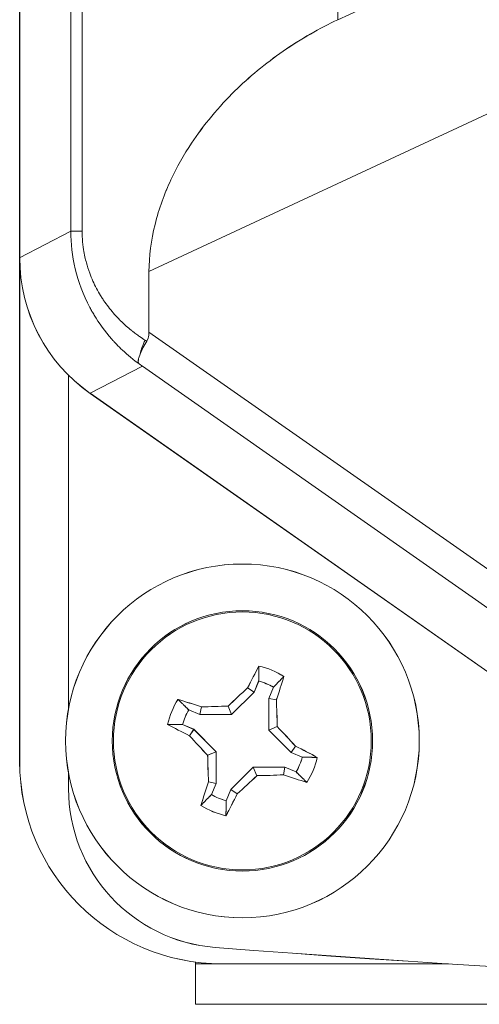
# Model space of a CAD drawing. Header units: inches. Extents: x 1 to 669, y 0 to 417.
# Tile 55 of 256: x 102.992 to 103.561, y 268.726 to 269.944. Entities that reach past the tile are written whole.
import ezdxf

# ---------------------------------------------------------------- set-up
doc = ezdxf.new("R2010")
doc.units = ezdxf.units.IN
doc.header["$LTSCALE"] = 12
doc.header["$MEASUREMENT"] = 0
doc.layers.get('0').update_dxf_attribs({"linetype": 'CONTINUOUS'})
doc.layers.add('X', color=1, linetype='CONTINUOUS')

# ---------------------------------------------------------------- blocks, each defined once
blk = doc.blocks.new('GASTRAIN')
at = {"layer": 'X', "lineweight": 0}
for p, q in [((-20.2774, 291.192), (-20.2774, 287.506)), ((-20.2141, 291.1288), (-20.2141, 287.5389)), ((-20.2001, 287.5389), (-20.2001, 291.1288)), ((-19.8837, 290.8649), (-19.8837, 287.8005)), ((-19.8837, 287.8005), (-17.1278, 289.0856)), ((-16.894, 288.992), (-20.1174, 287.4889)), ((-20.2141, 287.5389), (-20.2774, 287.506)), ((-20.2141, 287.5389), (-20.2001, 287.5389)), ((-20.2774, 286.8829), (-20.2774, 287.506)), ((-20.1174, 287.4142), (-20.1174, 287.4889)), ((-19.5752, 287.0346), (-20.1174, 287.4142)), ((-20.1256, 287.3719), (-20.1901, 287.3384)), ((-19.5978, 287.0023), (-20.1256, 287.3719)), ((-20.2169, 286.9483), (-20.2169, 287.3607)), ((-20.1901, 287.3384), (-19.6348, 286.9495)), ((-19.9874, 286.9686), (-19.9817, 286.9825)), ((-20.0152, 286.941), (-19.9874, 286.9686)), ((-19.9954, 286.974), (-19.9874, 286.9686)), ((-19.9634, 286.9749), (-19.9692, 286.961)), ((-19.9692, 286.961), (-19.9693, 286.9219)), ((-19.9598, 286.9591), (-19.9692, 286.961)), ((-20.0682, 286.9469), (-20.0543, 286.9411)), ((-20.0524, 286.9505), (-20.0543, 286.9411)), ((-20.0195, 286.9515), (-20.0152, 286.941)), ((-20.0543, 286.9411), (-20.0152, 286.941)), ((-20.0619, 286.9228), (-20.0758, 286.9286)), ((-20.0672, 286.9149), (-20.0619, 286.9228)), ((-20.0343, 286.8951), (-20.0619, 286.9228)), ((-19.9588, 286.9262), (-19.9693, 286.9219)), ((-19.9693, 286.9219), (-19.9416, 286.8942)), ((-20.0448, 286.8908), (-20.0343, 286.8951)), ((-20.0343, 286.856), (-20.0343, 286.8951)), ((-19.9363, 286.9021), (-19.9416, 286.8942)), ((-19.9416, 286.8942), (-19.9278, 286.8884)), ((-19.9884, 286.876), (-20.0161, 286.8484)), ((-19.984, 286.8655), (-19.9884, 286.876)), ((-19.9492, 286.8759), (-19.9884, 286.876)), ((-19.9511, 286.8665), (-19.9492, 286.8759)), ((-19.9354, 286.8701), (-19.9492, 286.8759)), ((-20.2169, 286.8492), (-20.2169, 286.8687)), ((-20.0437, 286.8579), (-20.0343, 286.856)), ((-20.0401, 286.8421), (-20.0343, 286.856)), ((-20.0161, 286.8484), (-20.0219, 286.8345)), ((-20.0081, 286.843), (-20.0161, 286.8484)), ((-20.0597, 286.635), (-20.0597, 286.6327)), ((-19.747, 286.6327), (-20.0597, 286.6327)), ((-19.7501, 286.6329), (-20.0274, 286.6329)), ((-20.0597, 286.5827), (-16.9517, 286.5827))]:
    blk.add_line(p, q, dxfattribs=at)
for radius in [0.2188, 0.161, 0.1595]:
    blk.add_circle((-20.0018, 286.9085), radius, dxfattribs=at)
for centre, radius, start, end in [((-20.0018, 286.9085), 0.0948, 57.2318, 77.5575), ((-20.0018, 286.9085), 0.0767, 59.9931, 74.7962), ((-20.0018, 286.9085), 0.0948, 147.2318, 167.5575), ((-20.0018, 286.9085), 0.0767, 149.9931, 164.7962), ((-20.0274, 286.8829), 0.25, 180, 270), ((-20.0018, 286.9085), 0.0767, 329.9931, 344.7962), ((-20.0018, 286.9085), 0.0948, 327.2318, 347.5575), ((-20.0018, 286.9085), 0.0767, 239.9931, 254.7962), ((-20.0018, 286.9085), 0.0948, 237.2318, 257.5575), ((-18.5057, 306.2786), 19.685, 265.54307, 274.45693)]:
    blk.add_arc(centre, radius, start, end, dxfattribs=at)
for centre, major_axis, ratio, start_param, end_param in [((-20.0726, 287.5061), (-0.1817, -0.0946), 0.999565, -0.479787, 0.479787), ((-19.8887, 287.4036), (0.4828, -0.2476), 0.211392, -1.964045, -1.959586)]:
    blk.add_ellipse(centre, major_axis=major_axis, ratio=ratio, start_param=start_param, end_param=end_param, dxfattribs=at)
at = {"layer": 'X', "lineweight": 0, "extrusion": (0, 0, -1)}
for centre, major_axis, ratio, start_param, end_param in [((-20.0725, 287.5061), (0.1817, 0.0946), 0.999226, 2.661944, 3.621241), ((-20.103, 287.4042), (0.0222, 0.0325), 0.415942, -2.382528, -1.847402), ((-20.1088, 287.3959), (0.0625, -0.045), 0.380126, 1.566312, 1.604393), ((-19.9925, 286.9046), (0.0693, 0.1665), 0.173648, -1.214584, -1.026881), ((-20.0111, 286.9124), (-0.0693, -0.1665), 0.173648, -2.114712, -1.927008), ((-20.0101, 286.9169), (0.1277, 0.1272), 0.173648, -1.471824, -1.285504), ((-20.0056, 286.8992), (0.1665, -0.0693), 0.173648, -2.114712, -1.927008), ((-19.9899, 286.9085), (-0.0003, -0.1802), 0.173648, -1.856088, -1.669768), ((-20.0017, 286.9203), (0.1802, -0.0003), 0.173752, -1.856091, -1.669773), ((-19.9979, 286.9178), (-0.1665, 0.0693), 0.173648, -1.214584, -1.026881), ((-19.9934, 286.9168), (0.1272, -0.1277), 0.173753, -1.47182, -1.285501), ((-20.0102, 286.9001), (-0.1272, 0.1277), 0.173752, -1.47182, -1.285501), ((-20.0056, 286.8992), (0.1665, -0.0693), 0.173648, -1.214584, -1.026881), ((-20.0136, 286.9085), (0.0003, 0.1802), 0.173648, -1.856088, -1.669768), ((-19.9934, 286.9001), (-0.1277, -0.1272), 0.173648, -1.471824, -1.285504), ((-20.0018, 286.8967), (-0.1802, 0.0003), 0.173754, -1.856091, -1.669773), ((-19.9979, 286.9178), (-0.1665, 0.0693), 0.173648, -2.114712, -1.927008), ((-20.0199, 286.8494), (0.1447, 0.1338), 0.99887, 2.395651, 3.887533), ((-19.9925, 286.9046), (0.0693, 0.1665), 0.173648, -2.114712, -1.927008), ((-20.0111, 286.9124), (-0.0693, -0.1665), 0.173648, -1.214584, -1.026881)]:
    blk.add_ellipse(centre, major_axis=major_axis, ratio=ratio, start_param=start_param, end_param=end_param, dxfattribs=at)
at = {"layer": 'X', "lineweight": 0}
for points, knots in [([(-20.1174, 287.4889), (-20.1174, 287.5076), (-20.1148, 287.5278), (-20.1051, 287.5669), (-20.098, 287.5858), (-20.0834, 287.6173), (-20.0738, 287.6342), (-20.0504, 287.6697), (-20.0301, 287.6939), (-19.9939, 287.7293), (-19.9733, 287.7463), (-19.9294, 287.7768), (-19.906, 287.7901), (-19.8837, 287.8005)], [-1.7729991, -1.7729991, -1.7729991, -1.7729991, -1.6305274, -1.6305274, -1.4880557, -1.4880557, -1.3615012, -1.3615012, -1.1563275, -1.1563275, -0.9684586, -0.9684586, -0.7805897, -0.7805897, -0.7805897, -0.7805897]), ([(-20.128, 287.3736), (-20.137, 287.38), (-20.1442, 287.3862), (-20.15, 287.3916), (-20.1529, 287.3943), (-20.1554, 287.3968), (-20.1576, 287.3991), (-20.1587, 287.4003), (-20.1597, 287.4013), (-20.1607, 287.4024), (-20.1612, 287.4029), (-20.1616, 287.4034), (-20.162, 287.4039), (-20.1623, 287.4041), (-20.1625, 287.4044), (-20.1627, 287.4046), (-20.1628, 287.4047), (-20.1629, 287.4048), (-20.163, 287.4049), (-20.1631, 287.405), (-20.1631, 287.4051), (-20.1633, 287.4053), (-20.1721, 287.4152), (-20.1793, 287.4253), (-20.1851, 287.435), (-20.1861, 287.4366), (-20.187, 287.4382), (-20.1879, 287.4398), (-20.1884, 287.4406), (-20.1888, 287.4414), (-20.1893, 287.4421), (-20.1895, 287.4425), (-20.1897, 287.4429), (-20.1899, 287.4433), (-20.19, 287.4435), (-20.1901, 287.4437), (-20.1902, 287.4439), (-20.1903, 287.4441), (-20.1904, 287.4443), (-20.1905, 287.4445), (-20.2073, 287.4761), (-20.2141, 287.5091), (-20.2141, 287.5389)], [0, 0, 0, 0, 0.125, 0.125, 0.125, 0.1875, 0.1875, 0.1875, 0.21875, 0.21875, 0.21875, 0.234375, 0.234375, 0.234375, 0.242188, 0.242188, 0.242188, 0.246094, 0.246094, 0.246094, 0.25, 0.25, 0.25, 0.4375, 0.4375, 0.4375, 0.46875, 0.46875, 0.46875, 0.484375, 0.484375, 0.484375, 0.492188, 0.492188, 0.492188, 0.496094, 0.496094, 0.496094, 0.5, 0.5, 0.5, 1, 1, 1, 1]), ([(-20.1221, 287.4042), (-20.124, 287.4054), (-20.1263, 287.4069), (-20.1305, 287.4098), (-20.132, 287.4109), (-20.1344, 287.4127), (-20.1353, 287.4133), (-20.1366, 287.4143), (-20.137, 287.4146), (-20.1379, 287.4153), (-20.1383, 287.4156), (-20.1437, 287.4199), (-20.1477, 287.4235), (-20.1512, 287.4269), (-20.1517, 287.4274), (-20.1524, 287.428), (-20.1526, 287.4282), (-20.1529, 287.4286), (-20.153, 287.4287), (-20.1532, 287.4289), (-20.1533, 287.4289), (-20.1579, 287.4336), (-20.1622, 287.4384), (-20.1682, 287.446), (-20.1701, 287.4486), (-20.1729, 287.4525), (-20.1738, 287.4538), (-20.1751, 287.4559), (-20.1755, 287.4565), (-20.1764, 287.4579), (-20.1768, 287.4585), (-20.1808, 287.4651), (-20.184, 287.4711), (-20.1882, 287.4804), (-20.1895, 287.4836), (-20.1923, 287.4913), (-20.1937, 287.4958), (-20.1961, 287.5042), (-20.1973, 287.5097), (-20.1989, 287.5197), (-20.1995, 287.5252), (-20.2002, 287.5348), (-20.2001, 287.5382), (-20.2001, 287.5389)], [0, 0, 0, 0, 0.0625, 0.0625, 0.09375, 0.09375, 0.109375, 0.109375, 0.117187, 0.117187, 0.125, 0.125, 0.21875, 0.21875, 0.234375, 0.234375, 0.242187, 0.242187, 0.246094, 0.246094, 0.25, 0.25, 0.375, 0.375, 0.4375, 0.4375, 0.46875, 0.46875, 0.484375, 0.484375, 0.5, 0.5, 0.625, 0.625, 0.6875, 0.6875, 0.774512, 0.774512, 0.868811, 0.868811, 0.916991, 0.916991, 1, 1, 1, 1]), ([(-20.1174, 287.4142), (-20.1174, 287.4117), (-20.1177, 287.409), (-20.119, 287.4053), (-20.1195, 287.4041), (-20.1202, 287.403)], [-0.46256325, -0.46256325, -0.46256325, -0.46256325, -0.44346016, -0.44346016, -0.43384761, -0.43384761, -0.43384761, -0.43384761]), ([(-20.1202, 287.403), (-20.1219, 287.4001), (-20.1235, 287.3972), (-20.1249, 287.3945), (-20.1263, 287.3918), (-20.1275, 287.3893), (-20.1284, 287.387)], [-0.0542148, -0.0542148, -0.0542148, -0.0542148, -0.02709371, -0.02709371, -0.02709371, 0, 0, 0, 0]), ([(-20.1284, 287.387), (-20.1291, 287.3853), (-20.1296, 287.3838), (-20.1299, 287.3825), (-20.1301, 287.3818), (-20.1303, 287.3812), (-20.1304, 287.3807), (-20.1304, 287.3805), (-20.1304, 287.3805), (-20.1305, 287.3802), (-20.1305, 287.3799), (-20.1305, 287.3797), (-20.1306, 287.3795), (-20.1306, 287.3791), (-20.1306, 287.3788), (-20.1307, 287.3787), (-20.1307, 287.3786), (-20.1307, 287.3785), (-20.1307, 287.3785), (-20.1307, 287.3785), (-20.1307, 287.3785), (-20.1307, 287.3785), (-20.1307, 287.3785), (-20.1307, 287.3784), (-20.1307, 287.3783), (-20.1307, 287.3781), (-20.1308, 287.3778), (-20.1308, 287.3776), (-20.1308, 287.3772), (-20.1308, 287.3768), (-20.1307, 287.3764), (-20.1306, 287.3762), (-20.1305, 287.376), (-20.1304, 287.3758), (-20.1303, 287.3756), (-20.1301, 287.3754), (-20.1299, 287.3752), (-20.1294, 287.3747), (-20.1288, 287.3742), (-20.128, 287.3736)], [0, 0, 0, 0, 0.25, 0.25, 0.25, 0.375, 0.375, 0.375, 0.40625, 0.40625, 0.40625, 0.4375, 0.4375, 0.4375, 0.5, 0.5, 0.5, 0.53125, 0.53125, 0.53125, 0.546875, 0.546875, 0.546875, 0.5625, 0.5625, 0.5625, 0.625, 0.625, 0.625, 0.75, 0.75, 0.75, 0.8125, 0.8125, 0.8125, 0.875, 0.875, 0.875, 1, 1, 1, 1])]:
    blk.add_open_spline(points, degree=3, knots=knots, dxfattribs=at)
for points, weights in [([(-19.9817, 286.9825), (-19.9815, 286.9909), (-19.9813, 287.0011)], [1.02697711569, 1.0312140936, 1.02532334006]), ([(-19.9505, 286.9882), (-19.9576, 286.9809), (-19.9634, 286.9749)], [1.02532334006, 1.0312140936, 1.02697711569]), ([(-20.0815, 286.9598), (-20.0742, 286.9527), (-20.0682, 286.9469)], [1.02532334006, 1.0312140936, 1.02697711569]), ([(-20.0758, 286.9286), (-20.0842, 286.9288), (-20.0943, 286.9289)], [1.02697711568, 1.0312140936, 1.02532334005]), ([(-19.9278, 286.8884), (-19.9194, 286.8882), (-19.9092, 286.8881)], [1.02697711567, 1.0312140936, 1.02532334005]), ([(-19.9221, 286.8572), (-19.9293, 286.8643), (-19.9354, 286.8701)], [1.02532334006, 1.03121409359, 1.02697711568]), ([(-20.0531, 286.8288), (-20.046, 286.8361), (-20.0401, 286.8421)], [1.02532334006, 1.0312140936, 1.02697711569]), ([(-20.0219, 286.8345), (-20.022, 286.8261), (-20.0222, 286.8159)], [1.02697711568, 1.03121409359, 1.02532334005])]:
    blk.add_rational_spline(points, weights, degree=2, dxfattribs=at)
blk.add_open_spline([(-20.0597, 286.6327), (-20.0597, 286.6143), (-20.0597, 286.5975), (-20.0597, 286.5827)], degree=3, dxfattribs=at)

msp = doc.modelspace()

# ---------------------------------------------------------------- linework, layer by layer
at = {"layer": 'X', "lineweight": 0}
for p, q in [((102.99201, 273.33508), (102.99201, 269.64905)), ((102.99201, 269.02595), (102.99201, 269.64902)), ((103.15196, 269.55725), (103.15196, 269.63199)), ((103.0525, 269.09135), (103.0525, 269.50378)), ((103.07928, 269.48141), (103.63457, 269.09258)), ((103.27397, 269.11701), (103.28193, 269.11167)), ((103.28193, 269.11167), (103.28771, 269.12555)), ((103.30595, 269.11796), (103.30017, 269.10407)), ((103.2542, 269.08404), (103.28193, 269.11167)), ((103.30017, 269.10407), (103.3001, 269.06494)), ((103.30957, 269.10218), (103.30017, 269.10407)), ((103.21696, 269.09351), (103.21507, 269.08412)), ((103.24987, 269.09456), (103.2542, 269.08404)), ((103.20119, 269.0899), (103.21507, 269.08412)), ((103.21507, 269.08412), (103.2542, 269.08404)), ((103.20748, 269.06588), (103.19359, 269.07166)), ((103.20214, 269.05792), (103.20748, 269.06588)), ((103.2351, 269.03815), (103.20748, 269.06588)), ((103.31062, 269.06927), (103.3001, 269.06494)), ((103.3001, 269.06494), (103.32772, 269.03721)), ((103.33306, 269.04517), (103.32772, 269.03721)), ((103.22458, 269.03382), (103.2351, 269.03815)), ((103.23502, 268.99902), (103.2351, 269.03815)), ((103.32772, 269.03721), (103.3416, 269.03143)), ((103.28099, 269.01904), (103.25327, 268.99142)), ((103.28532, 269.00852), (103.28099, 269.01904)), ((103.32012, 269.01897), (103.28099, 269.01904)), ((103.31824, 269.00958), (103.32012, 269.01897)), ((103.33401, 269.01319), (103.32012, 269.01897)), ((103.0525, 268.99225), (103.0525, 269.01174)), ((103.22563, 269.00091), (103.23502, 268.99902)), ((103.22924, 268.98513), (103.23502, 268.99902)), ((103.25327, 268.99142), (103.24748, 268.97754)), ((103.26123, 268.98608), (103.25327, 268.99142)), ((103.20963, 268.77806), (103.20963, 268.77576)), ((103.5224, 268.77576), (103.20963, 268.77576)), ((103.51929, 268.77595), (103.24201, 268.77595)), ((103.20963, 268.72576), (104.28866, 268.72576))]:
    msp.add_line(p, q, dxfattribs=at)
for radius in [0.21875, 0.161]:
    msp.add_circle((103.2676, 269.05154), radius, dxfattribs=at)
for centre, radius, start, end in [((103.2676, 269.05154), 0.0948, 57.23177, 77.5575), ((103.2676, 269.05154), 0.07669, 59.99305, 74.79622), ((103.2676, 269.05154), 0.0948, 147.23177, 167.5575), ((103.2676, 269.05154), 0.07669, 149.99305, 164.79622), ((103.2676, 269.05154), 0.07669, 329.99305, 344.79622), ((103.2676, 269.05154), 0.0948, 327.23177, 347.5575), ((103.24201, 269.02595), 0.25, 180, 270), ((103.2676, 269.05154), 0.07669, 239.99305, 254.79622), ((103.2676, 269.05154), 0.0948, 237.23177, 257.5575), ((104.76366, 288.42162), 19.68504, 265.543069, 274.456931)]:
    msp.add_arc(centre, radius, start, end, dxfattribs=at)
msp.add_ellipse((103.1968, 269.64912), major_axis=(-0.18167, -0.09457), ratio=0.9995645, start_param=-0.4797872, end_param=0.4797872, dxfattribs=at)
at = {"layer": 'X', "lineweight": 0, "extrusion": (2.92769e-16, -9.86076e-32, -1)}
msp.add_ellipse((103.19686, 269.64915), major_axis=(0.18173, 0.0946), ratio=0.9992259, start_param=2.6619442, end_param=3.6212411, dxfattribs=at)
at = {"layer": 'X', "lineweight": 0, "extrusion": (2.55621e-16, 1.07702e-17, -1)}
for centre, major_axis in [((103.27689, 269.04768), (0.06931, 0.16646)), ((103.2583, 269.05541), (-0.06931, -0.16646))]:
    msp.add_ellipse(centre, major_axis=major_axis, ratio=0.1736482, start_param=-1.2145844, end_param=-1.0268805, dxfattribs=at)
at = {"layer": 'X', "lineweight": 0, "extrusion": (5.44432e-16, -6.90621e-17, -1)}
for centre, major_axis in [((103.2583, 269.05541), (-0.06931, -0.16646)), ((103.27689, 269.04768), (0.06931, 0.16646))]:
    msp.add_ellipse(centre, major_axis=major_axis, ratio=0.1736482, start_param=-2.1147121, end_param=-1.9270083, dxfattribs=at)
at = {"layer": 'X', "lineweight": 0, "extrusion": (2.3435e-16, 6.33757e-17, -1)}
for centre, major_axis in [((103.25923, 269.05994), (0.12766, 0.12719)), ((103.27596, 269.04315), (-0.12766, -0.12719))]:
    msp.add_ellipse(centre, major_axis=major_axis, ratio=0.1736482, start_param=-1.4718244, end_param=-1.2855042, dxfattribs=at)
at = {"layer": 'X', "lineweight": 0, "extrusion": (2.28858e-16, -1.7158e-16, -1)}
for centre, major_axis in [((103.26373, 269.04225), (0.16646, -0.06931)), ((103.27147, 269.06084), (-0.16646, 0.06931))]:
    msp.add_ellipse(centre, major_axis=major_axis, ratio=0.1736482, start_param=-2.1147121, end_param=-1.9270083, dxfattribs=at)
at = {"layer": 'X', "lineweight": 0, "extrusion": (3.01221e-16, -4.14584e-16, -1)}
msp.add_ellipse((103.26762, 269.06337), major_axis=(0.1802, -0.00034), ratio=0.1737519, start_param=-1.8560914, end_param=-1.6697726, dxfattribs=at)
at = {"layer": 'X', "lineweight": 0, "extrusion": (0, 0, -1)}
for centre, major_axis in [((103.27945, 269.05152), (-0.00033, -0.1802)), ((103.25575, 269.05157), (0.00033, 0.1802))]:
    msp.add_ellipse(centre, major_axis=major_axis, ratio=0.1736482, start_param=-1.8560885, end_param=-1.6697683, dxfattribs=at)
at = {"layer": 'X', "lineweight": 0, "extrusion": (3.90436e-16, 2.35088e-16, -1)}
for centre, major_axis in [((103.27147, 269.06084), (-0.16646, 0.06931)), ((103.26373, 269.04225), (0.16646, -0.06931))]:
    msp.add_ellipse(centre, major_axis=major_axis, ratio=0.1736482, start_param=-1.2145844, end_param=-1.0268805, dxfattribs=at)
at = {"layer": 'X', "lineweight": 0, "extrusion": (5.76619e-17, -2.12999e-16, -1)}
msp.add_ellipse((103.27598, 269.05989), major_axis=(0.12719, -0.12766), ratio=0.1737535, start_param=-1.47182, end_param=-1.2855012, dxfattribs=at)
at = {"layer": 'X', "lineweight": 0, "extrusion": (5.76614e-17, -2.13e-16, -1)}
msp.add_ellipse((103.25922, 269.0432), major_axis=(-0.12719, 0.12766), ratio=0.1737524, start_param=-1.4718201, end_param=-1.2855012, dxfattribs=at)
at = {"layer": 'X', "lineweight": 0, "extrusion": (3.01221e-16, -4.14579e-16, -1)}
msp.add_ellipse((103.26757, 269.03972), major_axis=(-0.1802, 0.00034), ratio=0.173754, start_param=-1.8560915, end_param=-1.6697726, dxfattribs=at)
at = {"layer": 'X', "lineweight": 0, "extrusion": (2.92769e-16, -1.72563e-31, -1)}
msp.add_ellipse((103.24947, 268.99247), major_axis=(0.14466, 0.13383), ratio=0.9988704, start_param=2.3956511, end_param=3.8875325, dxfattribs=at)
at = {"layer": 'X', "lineweight": 0}
for points, knots in [([(103.15196, 269.63199), (103.15196, 269.65069), (103.1546, 269.67084), (103.16429, 269.70993), (103.17132, 269.72889), (103.18594, 269.76031), (103.19553, 269.77727), (103.21902, 269.81272), (103.2393, 269.8369), (103.2755, 269.87233), (103.29602, 269.8894), (103.33995, 269.9198), (103.36336, 269.93316), (103.38571, 269.94358)], [-1.77299907, -1.77299907, -1.77299907, -1.77299907, -1.6305274, -1.6305274, -1.48805572, -1.48805572, -1.36150121, -1.36150121, -1.15632752, -1.15632752, -0.96845859, -0.96845859, -0.78058965, -0.78058965, -0.78058965, -0.78058965]), ([(103.15196, 269.55725), (103.15196, 269.55474), (103.15164, 269.55202), (103.1504, 269.5483), (103.14985, 269.54712), (103.1492, 269.54604)], [-0.462563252, -0.462563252, -0.462563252, -0.462563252, -0.443460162, -0.443460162, -0.433847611, -0.433847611, -0.433847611, -0.433847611]), ([(103.1492, 269.54604), (103.14743, 269.54311), (103.14583, 269.54025), (103.14444, 269.53754), (103.14304, 269.53483), (103.14188, 269.5323), (103.14096, 269.53)], [-0.054214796, -0.054214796, -0.054214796, -0.054214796, -0.027093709, -0.027093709, -0.027093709, 0, 0, 0, 0]), ([(103.14096, 269.53), (103.14029, 269.5283), (103.13978, 269.52681), (103.13942, 269.52552), (103.13924, 269.52488), (103.1391, 269.52428), (103.13899, 269.52372), (103.13897, 269.52359), (103.13895, 269.5235), (103.13891, 269.52324), (103.13886, 269.52297), (103.13883, 269.52275), (103.1388, 269.52255), (103.13875, 269.52216), (103.13873, 269.5219), (103.13871, 269.52173), (103.13871, 269.52165), (103.1387, 269.5216), (103.1387, 269.52156), (103.1387, 269.52155), (103.1387, 269.52154), (103.1387, 269.52153), (103.1387, 269.52153), (103.13869, 269.52144), (103.13868, 269.52138), (103.13865, 269.52114), (103.13863, 269.5209), (103.13862, 269.52069), (103.1386, 269.52028), (103.13857, 269.51993), (103.13867, 269.51957), (103.13873, 269.51934), (103.13884, 269.51911), (103.139, 269.51887), (103.13914, 269.51867), (103.13929, 269.51848), (103.13952, 269.51824), (103.13997, 269.51777), (103.1406, 269.51726), (103.14137, 269.51669)], [0, 0, 0, 0, 0.25, 0.25, 0.25, 0.375, 0.375, 0.375, 0.40625, 0.40625, 0.40625, 0.4375, 0.4375, 0.4375, 0.5, 0.5, 0.5, 0.53125, 0.53125, 0.53125, 0.546875, 0.546875, 0.546875, 0.5625, 0.5625, 0.5625, 0.625, 0.625, 0.625, 0.74030197, 0.74030197, 0.74030197, 0.8125, 0.8125, 0.8125, 0.875, 0.875, 0.875, 0.99999999, 0.99999999, 0.99999999, 0.99999999])]:
    msp.add_open_spline(points, degree=3, knots=knots, dxfattribs=at)
for points, weights in [([(103.28771, 269.12555), (103.28787, 269.13393), (103.28802, 269.14412)], [1.02697711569, 1.0312140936, 1.02532334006]), ([(103.31891, 269.13126), (103.31179, 269.12398), (103.30595, 269.11796)], [1.02532334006, 1.0312140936, 1.02697711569]), ([(103.18788, 269.10285), (103.19517, 269.09573), (103.20119, 269.0899)], [1.02532334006, 1.0312140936, 1.02697711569]), ([(103.19359, 269.07166), (103.18521, 269.07182), (103.17502, 269.07197)], [1.02697711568, 1.0312140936, 1.02532334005]), ([(103.3416, 269.03143), (103.34999, 269.03127), (103.36017, 269.03112)], [1.02697711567, 1.0312140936, 1.02532334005]), ([(103.34731, 269.00024), (103.34003, 269.00735), (103.33401, 269.01319)], [1.02532334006, 1.03121409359, 1.02697711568]), ([(103.21629, 268.97183), (103.22341, 268.97911), (103.22924, 268.98513)], [1.02532334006, 1.0312140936, 1.02697711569]), ([(103.24748, 268.97754), (103.24732, 268.96916), (103.24717, 268.95897)], [1.02697711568, 1.03121409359, 1.02532334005])]:
    msp.add_rational_spline(points, weights, degree=2, dxfattribs=at)
msp.add_open_spline([(103.20963, 268.77576), (103.20963, 268.75732), (103.20963, 268.74055), (103.20963, 268.72576)], degree=3, dxfattribs=at)

# ---------------------------------------------------------------- block references
msp.add_blockref('GASTRAIN', (123.26937, -17.85695))

doc.saveas('drawing.dxf')
